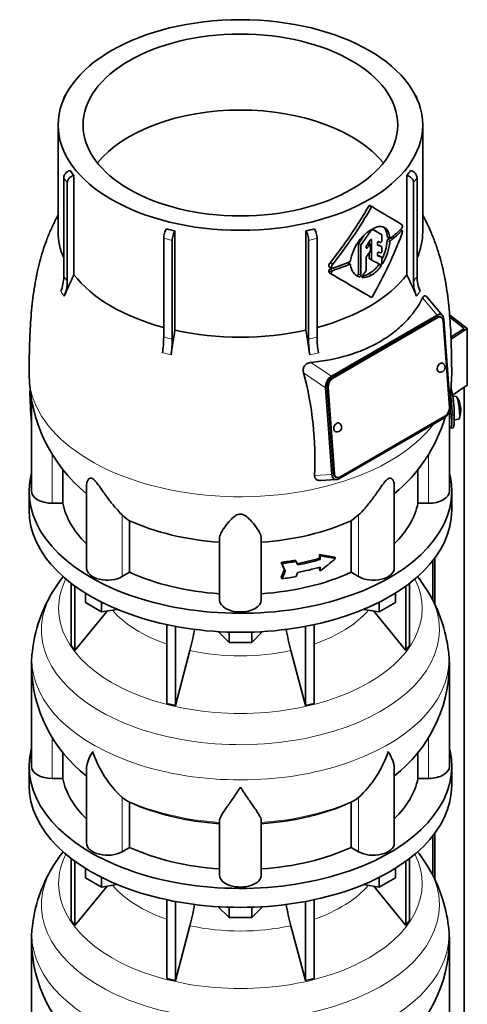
# Model space of a CAD drawing. Header units: millimetres. Extents: x 160 to 756, y -1041 to 1345.
# Tile 6 of 15: x 564 to 756, y -553 to -129. Entities that reach past the tile are written whole.
import ezdxf

# ---------------------------------------------------------------- set-up
doc = ezdxf.new("R2010")
doc.units = ezdxf.units.MM
for name, color, linetype in [('LOW_134-4', 7, 'Continuous'), ('M5X8_UNI7687', 7, 'Continuous'), ('VSI134_DIFFUSORE', 7, 'Continuous'), ('VSI134_TERMINALE', 7, 'Continuous'), ('VSI134_TESTATA', 7, 'Continuous')]:
    doc.layers.add(name, color=color, linetype=linetype)

# ---------------------------------------------------------------- blocks, each defined once
blk = doc.blocks.new('SE4')
at = {"layer": 'LOW_134-4', "color": 7, "linetype": 'Continuous', "lineweight": 35}
for p, q in [((755.04, -773.34), (755.04, -287.18)), ((741.54, -361.69), (741.54, -378.98)), ((742.3, -360.7), (742.3, -380.5)), ((741.54, -480.08), (741.54, -497.38)), ((742.3, -479.09), (742.3, -498.89))]:
    blk.add_line(p, q, dxfattribs=at)
at = {"layer": 'M5X8_UNI7687', "color": 7, "linetype": 'Continuous', "lineweight": 35}
for p, q in [((751.43, -291.03), (750.13, -291.15)), ((748.84, -298.84), (749.4, -298.77)), ((750.7, -301.11), (752.63, -300.82))]:
    blk.add_line(p, q, dxfattribs=at)
for centre, radius, start, end in [((743.52, -296.97), 10, 16.6957, 35.0127), ((743.52, -296.97), 10, 12.3071, 13.5278), ((1119.62, -240.41), 370.34, 188.5064, 188.6141), ((743.52, -296.97), 10, 338.98, 357.2751)]:
    blk.add_arc(centre, radius, start, end, dxfattribs=at)
for centre, major_axis, ratio, start_param, end_param in [((752.03, -295.93), (0.6, -4.89), 0.169759, 0.004788, 3.136805), ((743.5, -296.88), (-9.78, -2.08), 0.810411, 3.163117, 3.206609), ((743.53, -297.09), (-9.94, -1.06), 0.589949, 3.053564, 3.168123), ((745.04, -294.97), (7.36, -5.62), 0.747167, 0.443437, 0.593129)]:
    blk.add_ellipse(centre, major_axis=major_axis, ratio=ratio, start_param=start_param, end_param=end_param, dxfattribs=at)
at = {"layer": 'VSI134_DIFFUSORE', "color": 7, "linetype": 'Continuous', "lineweight": 35}
for p, q in [((567.62, -331.88), (567.62, -340.05)), ((749.62, -340.05), (749.62, -331.88)), ((585.79, -371.55), (585.79, -398.23)), ((587.32, -372.7), (587.32, -400.36)), ((729.91, -372.7), (729.91, -400.36)), ((731.44, -371.55), (731.44, -398.23)), ((591.86, -379.81), (591.86, -375.75)), ((725.37, -379.81), (725.37, -375.75)), ((598.8, -383.82), (591.86, -379.81)), ((598.8, -383.82), (598.8, -379.64)), ((718.43, -383.82), (718.43, -379.64)), ((725.37, -379.81), (718.43, -383.82)), ((587.32, -400.36), (601.18, -383.45)), ((605.62, -382.76), (598.8, -383.82)), ((718.43, -383.82), (711.61, -382.76)), ((716.05, -383.45), (729.91, -400.36)), ((626.92, -389.3), (626.92, -423.23)), ((690.31, -389.3), (690.31, -423.23)), ((630.61, -390.04), (630.61, -424.11)), ((653.71, -396.95), (649.06, -392.3)), ((653.71, -396.95), (653.71, -392.51)), ((668.17, -392.3), (663.52, -396.95)), ((663.52, -396.95), (663.52, -392.51)), ((686.62, -390.04), (686.62, -424.11)), ((585.79, -398.23), (587.32, -400.36)), ((663.52, -396.95), (653.71, -396.95)), ((729.91, -400.36), (731.44, -398.23)), ((630.61, -424.11), (636.89, -400.49)), ((680.34, -400.49), (686.62, -424.11)), ((568.62, -407.22), (568.62, -450.28)), ((748.62, -450.28), (748.62, -407.22)), ((626.92, -423.23), (630.61, -424.11)), ((686.62, -424.11), (690.31, -423.23)), ((582.14, -455.47), (582.14, -444.11)), ((735.09, -444.07), (735.09, -455.47)), ((567.62, -450.28), (567.62, -458.44)), ((592.34, -451.21), (592.34, -483.34)), ((724.89, -483.34), (724.89, -451.2)), ((749.62, -458.44), (749.62, -450.28)), ((577.62, -455.47), (582.14, -455.47)), ((735.09, -455.47), (739.62, -455.47)), ((609.13, -464.72), (607.7, -463.67)), ((610.91, -485.17), (610.91, -465.69)), ((706.33, -465.69), (706.33, -485.17)), ((709.53, -463.67), (708.11, -464.72)), ((649.62, -497.04), (649.62, -473.69)), ((667.62, -497.04), (667.62, -473.69)), ((607.7, -487.02), (610.91, -485.17)), ((706.33, -485.17), (709.53, -487.02)), ((585.79, -489.94), (585.79, -516.62)), ((587.32, -491.09), (587.32, -518.75)), ((729.91, -491.09), (729.91, -518.75)), ((731.44, -489.94), (731.44, -516.62)), ((591.86, -498.2), (591.86, -494.15)), ((725.37, -498.2), (725.37, -494.15)), ((598.8, -502.21), (591.86, -498.2)), ((598.8, -502.21), (598.8, -498.03)), ((718.43, -502.21), (718.43, -498.03)), ((725.37, -498.2), (718.43, -502.21)), ((587.32, -518.75), (601.18, -501.84)), ((605.62, -501.15), (598.8, -502.21)), ((718.43, -502.21), (711.61, -501.15)), ((716.05, -501.84), (729.91, -518.75)), ((626.92, -507.69), (626.92, -541.62)), ((630.61, -508.43), (630.61, -542.5)), ((686.62, -508.43), (686.62, -542.5)), ((690.31, -507.69), (690.31, -541.62)), ((653.71, -515.34), (649.06, -510.69)), ((653.71, -515.34), (653.71, -510.9)), ((668.17, -510.69), (663.52, -515.34)), ((663.52, -515.34), (663.52, -510.9)), ((585.79, -516.62), (587.32, -518.75)), ((663.52, -515.34), (653.71, -515.34)), ((729.91, -518.75), (731.44, -516.62)), ((630.61, -542.5), (636.89, -518.88)), ((680.34, -518.88), (686.62, -542.5)), ((568.62, -525.61), (568.62, -568.67)), ((748.62, -568.67), (748.62, -525.61)), ((626.92, -541.62), (630.61, -542.5)), ((686.62, -542.5), (690.31, -541.62))]:
    blk.add_line(p, q, dxfattribs=at)
at = {"layer": 'VSI134_DIFFUSORE', "color": 4, "linetype": 'Continuous', "lineweight": 9}
for p, q in [((577.62, -455.47), (577.62, -437.81)), ((739.62, -455.47), (739.62, -437.81)), ((607.7, -487.02), (607.7, -463.67)), ((709.53, -487.02), (709.53, -463.67))]:
    blk.add_line(p, q, dxfattribs=at)
at = {"layer": 'VSI134_DIFFUSORE', "color": 7, "linetype": 'Continuous', "lineweight": 35}
for centre, radius, start, end in [((637.26, -410.96), 69.4, 142.3825, 149.2794), ((679.45, -411.34), 70.04, 30.7925, 37.6012), ((631.18, -407.72), 62.52, 148.9914, 173.5914), ((686.22, -407.72), 62.36, 6.4073, 31.1006), ((547.05, -376.18), 93.08, 344.857, 350.6789), ((768.87, -376.38), 91.75, 189.3103, 195.2315), ((604.68, -406.12), 36.03, 171.4167, 181.7571), ((706.57, -406.7), 42.05, 359.2789, 8.1192), ((629.96, -406.02), 61.31, 181.13, 232.043), ((687.25, -405.95), 61.37, 307.9088, 358.8103), ((640.21, -428.71), 47.73, 198.6373, 227.0857), ((677.03, -428.71), 47.73, 312.9143, 341.3628), ((617.04, -452.33), 14.7, 237.4509, 245.3566), ((700.2, -452.33), 14.7, 294.6434, 302.5491), ((637.26, -529.35), 69.4, 142.3825, 149.2794), ((679.45, -529.74), 70.04, 30.7925, 37.6012), ((631.18, -526.11), 62.52, 148.9914, 173.5914), ((686.22, -526.11), 62.36, 6.4073, 31.1006), ((547.05, -494.57), 93.08, 344.857, 350.6789), ((768.87, -494.78), 91.75, 189.3103, 195.2315), ((604.68, -524.52), 36.03, 171.4167, 181.7571), ((706.57, -525.09), 42.05, 359.2789, 8.1192), ((629.96, -524.41), 61.31, 181.13, 232.043), ((687.25, -524.34), 61.37, 307.9088, 358.8103)]:
    blk.add_arc(centre, radius, start, end, dxfattribs=at)
for centre, major_axis, start_param, end_param in [((658.62, -331.88), (91, 0), 2.993207, 6.283185), ((658.62, -331.88), (91, 0), 0, 0.148386), ((658.62, -340.05), (-91, 0), 0, 3.141593), ((658.62, -450.28), (91, 0), 2.993207, 6.283185), ((658.62, -450.28), (91, 0), 0, 0.148386), ((577.62, -450.28), (9, 0), 3.141593, 4.712389), ((739.62, -450.28), (-9, 0), 1.570796, 3.141593), ((658.62, -450.28), (-77, 0), 0.117151, 0.534109), ((658.62, -450.28), (77, 0), 5.749077, 6.166034), ((658.62, -458.44), (-91, 0), 0, 3.141593), ((658.62, -430.8), (-77, 0), 0.902549, 1.453645), ((658.62, -430.8), (77, 0), 4.82954, 5.380636), ((601.34, -483.34), (9, 0), 3.141593, 5.497787), ((658.62, -450.28), (-77, 0), 0.902549, 1.453645), ((658.62, -450.28), (77, 0), 4.82954, 5.380636), ((715.89, -483.34), (-9, 0), 0.785398, 3.141593), ((658.62, -497.04), (-9, 0), 0, 3.141593)]:
    blk.add_ellipse(centre, major_axis=major_axis, ratio=0.57735, start_param=start_param, end_param=end_param, dxfattribs=at)
at = {"layer": 'VSI134_DIFFUSORE', "color": 4, "linetype": 'Continuous', "lineweight": 9}
for centre, major_axis, start_param, end_param in [((658.62, -382.31), (-78.3, 0), 0, 3.425204), ((658.62, -382.31), (-78.3, 0), 5.999574, 6.283185), ((658.62, -391.5), (85.67, 0), 2.813064, 6.283185), ((658.62, -391.5), (85.67, 0), 0, 0.328762), ((658.62, -367.19), (-61.63, 0), 0.463231, 1.030574), ((658.62, -367.19), (61.63, 0), 5.252612, 5.819954), ((658.62, -404.26), (-89.83, 0), 6.215638, 6.283185), ((658.62, -404.26), (-89.83, 0), 0, 3.208962), ((658.62, -367.19), (-61.63, 0), 1.210556, 1.931037), ((658.62, -428.8), (-79.5, 0), 0.898849, 1.457346), ((658.62, -428.8), (79.5, 0), 4.82584, 5.384336), ((658.62, -500.7), (-78.3, 0), 0, 3.425204), ((658.62, -500.7), (-78.3, 0), 5.999574, 6.283185), ((658.62, -509.89), (85.67, 0), 2.813064, 6.283185), ((658.62, -509.89), (85.67, 0), 0, 0.328762), ((658.62, -485.58), (-61.63, 0), 0.463231, 1.030574), ((658.62, -485.58), (61.63, 0), 5.252612, 5.819954), ((658.62, -522.65), (-89.83, 0), 6.215638, 6.283185), ((658.62, -522.65), (-89.83, 0), 0, 3.208962), ((658.62, -485.58), (-61.63, 0), 1.210556, 1.931037)]:
    blk.add_ellipse(centre, major_axis=major_axis, ratio=0.57735, start_param=start_param, end_param=end_param, dxfattribs=at)
at = {"layer": 'VSI134_DIFFUSORE', "color": 7, "linetype": 'Continuous', "lineweight": 35}
for points, knots in [([(592.34, -451.22), (592.34, -451.05), (592.35, -450.89), (592.43, -449.7), (592.72, -448.65), (593.39, -446.98), (593.65, -446.41), (594.11, -445.51), (594.27, -445.21), (594.52, -444.75), (594.65, -444.52), (594.79, -444.28), (594.88, -444.13), (594.93, -444.05), (594.98, -443.97)], [0.4586292, 0.4586292, 0.4586292, 0.4586292, 0.5, 0.5, 0.75, 0.75, 0.875, 0.875, 0.9375, 0.9375, 0.96875, 0.984375, 0.984375, 1, 1, 1, 1]), ([(724.89, -451.22), (724.89, -451.06), (724.89, -450.9), (724.84, -450.24), (724.75, -449.73), (724.48, -448.67), (724.3, -448.12), (723.85, -446.99), (723.58, -446.41), (723.13, -445.52), (722.97, -445.22), (722.71, -444.75), (722.62, -444.6), (722.44, -444.28), (722.35, -444.13), (722.26, -443.97)], [0.4604904, 0.4604904, 0.4604904, 0.4604904, 0.5, 0.5, 0.625, 0.625, 0.75, 0.75, 0.875, 0.875, 0.9375, 0.9375, 0.96875, 0.96875, 1, 1, 1, 1]), ([(658.62, -459.19), (658.48, -459.4), (658.35, -459.61), (658.08, -460.03), (657.95, -460.24), (657.55, -460.86), (657.29, -461.26), (656.5, -462.45), (655.99, -463.22), (654.97, -464.7), (654.48, -465.41), (653.53, -466.76), (653.08, -467.4), (652.23, -468.62), (651.84, -469.2), (651.3, -470.02), (651.13, -470.29), (650.8, -470.81), (650.65, -471.06), (650.24, -471.78), (650.02, -472.21), (649.71, -473.01), (649.62, -473.37), (649.62, -473.69)], [0, 0, 0, 0, 0.03125, 0.03125, 0.0625, 0.0625, 0.125, 0.125, 0.25, 0.25, 0.375, 0.375, 0.5, 0.5, 0.625, 0.625, 0.6875, 0.6875, 0.75, 0.75, 0.875, 0.875, 1, 1, 1, 1]), ([(667.62, -473.69), (667.62, -473.37), (667.53, -473.01), (667.21, -472.22), (666.99, -471.78), (666.58, -471.06), (666.43, -470.81), (666.11, -470.29), (665.94, -470.03), (665.4, -469.21), (665, -468.63), (664.15, -467.41), (663.7, -466.76), (662.76, -465.41), (662.26, -464.7), (661.25, -463.22), (660.73, -462.46), (659.94, -461.26), (659.68, -460.86), (659.28, -460.24), (659.15, -460.03), (658.88, -459.61), (658.75, -459.4), (658.62, -459.19)], [0, 0, 0, 0, 0.125, 0.125, 0.25, 0.25, 0.3125, 0.3125, 0.375, 0.375, 0.5, 0.5, 0.625, 0.625, 0.75, 0.75, 0.875, 0.875, 0.9375, 0.9375, 0.96875, 0.96875, 1, 1, 1, 1])]:
    blk.add_open_spline(points, degree=3, knots=knots, dxfattribs=at)
at = {"layer": 'VSI134_TERMINALE', "color": 7, "linetype": 'Continuous', "lineweight": 35}
for p, q in [((748.7, -255.98), (756.33, -261.83)), ((755.04, -261.8), (748.78, -257)), ((749.29, -265.62), (755.04, -261.8)), ((756.33, -261.83), (749.32, -266.49)), ((756.33, -286.32), (756.33, -261.83)), ((756.33, -286.32), (750.01, -290.52)), ((749.73, -300.84), (749.73, -299.2)), ((750.72, -300.76), (750.72, -299.12)), ((749.12, -304.67), (750.11, -304.59))]:
    blk.add_line(p, q, dxfattribs=at)
at = {"layer": 'VSI134_TERMINALE', "color": 4, "linetype": 'Continuous', "lineweight": 9}
for p, q in [((749.73, -299.2), (750.72, -299.12)), ((750.72, -300.76), (749.73, -300.84))]:
    blk.add_line(p, q, dxfattribs=at)
at = {"layer": 'VSI134_TERMINALE', "color": 7, "linetype": 'Continuous', "lineweight": 35}
for centre, radius, start, end in [((712.1, -297.99), 38.63, 358.3189, 15.8843), ((712.85, -297.85), 36.9, 357.8966, 10.3709)]:
    blk.add_arc(centre, radius, start, end, dxfattribs=at)
for points, knots in [([(750.72, -300.76), (750.72, -301.24), (750.71, -301.68), (750.68, -302.29), (750.67, -302.48), (750.65, -302.85), (750.64, -303.02), (750.59, -303.49), (750.54, -303.76), (750.44, -304.18), (750.38, -304.35), (750.25, -304.53), (750.19, -304.58), (750.12, -304.59)], [0, 0, 0, 0, 0.125, 0.125, 0.1875, 0.1875, 0.25, 0.25, 0.375, 0.375, 0.5, 0.5, 0.6059848, 0.6059848, 0.6059848, 0.6059848]), ([(748.62, -304.24), (748.68, -304.33), (748.74, -304.4), (748.9, -304.58), (748.99, -304.65), (749.17, -304.68), (749.25, -304.63), (749.39, -304.43), (749.45, -304.27), (749.53, -303.95), (749.55, -303.83), (749.59, -303.56), (749.63, -303.27), (749.66, -302.94), (749.68, -302.57), (749.69, -302.38), (749.72, -301.77), (749.73, -301.32), (749.73, -300.84)], [0.189779, 0.189779, 0.189779, 0.189779, 0.25, 0.25, 0.375, 0.375, 0.5, 0.5, 0.625, 0.625, 0.6875, 0.6875, 0.75, 0.8125, 0.8125, 0.875, 0.875, 1, 1, 1, 1])]:
    blk.add_open_spline(points, degree=3, knots=knots, dxfattribs=at)
at = {"layer": 'VSI134_TESTATA', "color": 7, "linetype": 'Continuous', "lineweight": 35}
for p, q in [((582.55, -163.08), (582.55, -163.09)), ((583.5, -161.14), (582.89, -161.99)), ((734.34, -161.99), (733.73, -161.14)), ((734.68, -163.09), (734.68, -163.08)), ((580.12, -174.3), (580.12, -220.3)), ((737.12, -220.3), (737.12, -174.3)), ((582.55, -239.5), (582.55, -196.96)), ((584.09, -199.09), (584.09, -241.64)), ((586.88, -195.97), (586.88, -238.71)), ((730.35, -238.71), (730.35, -195.97)), ((733.15, -241.64), (733.15, -199.09)), ((734.68, -196.96), (734.68, -239.5)), ((715.44, -209.56), (714.37, -208.95)), ((630.43, -219.87), (630.43, -262.61)), ((686.8, -262.61), (686.8, -219.87)), ((728.3, -219.67), (727.57, -219.25)), ((625.58, -265.59), (625.58, -223.05)), ((629.28, -223.93), (629.28, -266.48)), ((687.96, -266.48), (687.96, -223.93)), ((691.65, -223.05), (691.65, -265.59)), ((715.1, -232.23), (715.1, -223.82)), ((719.39, -221.42), (718.32, -220.81)), ((719.48, -224.14), (719.48, -221.65)), ((721.95, -222.49), (723.02, -223.11)), ((709.41, -225.53), (709.41, -238.39)), ((710.48, -239), (710.48, -226.14)), ((712.79, -227.06), (712.79, -226.64)), ((714.59, -225.78), (713.61, -225.22)), ((714.04, -224.57), (714.04, -225.46)), ((714.69, -228.12), (714.69, -226.01)), ((717.59, -225.71), (717.59, -225.14)), ((719.39, -226.66), (718.32, -226.05)), ((719.48, -228.7), (719.48, -226.88)), ((706.06, -232.45), (706.05, -232.63)), ((712.79, -236.77), (712.79, -231.24)), ((714.04, -229.25), (714.04, -231.62)), ((714.15, -231.85), (715.21, -232.46)), ((717.59, -230.25), (717.59, -229.68)), ((719.39, -231.24), (718.32, -230.62)), ((719.48, -233.84), (719.48, -231.46)), ((696.83, -235.29), (697.93, -235.93)), ((697.26, -233.55), (698.36, -234.19)), ((705.93, -234.23), (704.86, -233.61)), ((706.05, -234.45), (706.06, -234.63)), ((697.27, -238.17), (698.37, -238.8)), ((745.67, -256.33), (738.77, -248.12)), ((697.79, -282.39), (743.3, -256.12)), ((743.23, -257.03), (697.98, -283.16)), ((743.58, -257.2), (698.33, -283.33)), ((745.06, -257.04), (744.71, -256.87)), ((746.24, -257.96), (748.96, -295.3)), ((748.6, -295.87), (745.89, -258.52)), ((698.04, -324.7), (695.33, -287.35)), ((696.04, -286.93), (698.75, -324.28)), ((696.39, -287.1), (699.1, -324.45)), ((568.62, -292.7), (568.62, -331.88)), ((746.5, -300.26), (700.99, -326.54)), ((701.41, -325.77), (746.66, -299.65)), ((748.62, -331.88), (748.62, -297.55)), ((582.14, -337.08), (582.14, -322.37)), ((699.58, -325.77), (699.93, -325.94)), ((735.09, -322.36), (735.09, -337.08)), ((592.34, -329.45), (592.34, -364.95)), ((693.09, -327.27), (699.92, -326.89)), ((724.89, -364.95), (724.89, -329.43)), ((582.14, -337.08), (577.62, -337.08)), ((739.62, -337.08), (735.09, -337.08)), ((709.53, -342.12), (706.33, -344.58)), ((610.91, -366.78), (610.91, -344.58)), ((706.33, -344.58), (706.33, -366.78)), ((649.62, -378.65), (649.62, -352.14)), ((667.62, -378.65), (667.62, -352.14)), ((692.64, -360.74), (692.64, -359.11)), ((692.64, -359.11), (693.02, -359.64)), ((693.02, -359.64), (693.02, -361.28)), ((676.14, -362.52), (676.53, -363.06)), ((682.21, -361.55), (682.6, -362.08)), ((692.64, -360.74), (693.02, -361.28)), ((699.24, -360.26), (699.63, -360.8)), ((610.91, -366.78), (607.7, -368.63)), ((677.57, -365.58), (677.96, -366.12)), ((692.64, -365.64), (692.64, -364.65)), ((692.64, -365.64), (693.02, -366.18)), ((693.02, -364.54), (693.02, -366.18)), ((709.53, -368.63), (706.33, -366.78)), ((676.14, -369.05), (676.53, -369.59))]:
    blk.add_line(p, q, dxfattribs=at)
at = {"layer": 'VSI134_TESTATA', "color": 4, "linetype": 'Continuous', "lineweight": 9}
for p, q in [((584.09, -199.09), (582.55, -196.96)), ((734.68, -196.96), (733.15, -199.09)), ((714.93, -209.85), (713.87, -209.24)), ((714.64, -219.96), (714.34, -219.78)), ((714.87, -219.74), (714.61, -219.59)), ((715.48, -219.39), (715.23, -219.24)), ((715.73, -219.36), (715.38, -219.16)), ((728.12, -219.74), (727.46, -219.36)), ((629.28, -223.93), (625.58, -223.05)), ((691.65, -223.05), (687.96, -223.93)), ((714.75, -223.62), (715.1, -223.82)), ((719.39, -221.42), (718.32, -220.81)), ((722.93, -222.93), (721.86, -222.32)), ((722.93, -224.69), (721.86, -224.07)), ((723.23, -224.1), (722.16, -223.48)), ((710.48, -226.14), (709.41, -225.53)), ((710.62, -225.76), (709.55, -225.14)), ((712.79, -226.72), (713.38, -227.06)), ((714.11, -226.01), (713.37, -225.58)), ((719.37, -226.65), (718.31, -226.04)), ((715.1, -232.23), (714.04, -231.62)), ((719.37, -231.23), (718.31, -230.62)), ((697.76, -237.57), (696.66, -236.93)), ((697.8, -235.63), (696.7, -235)), ((698.21, -237), (697.11, -236.37)), ((705.64, -234.24), (704.58, -233.62)), ((718.04, -234.59), (719.1, -235.2)), ((719.48, -233.5), (720.01, -233.8)), ((708.79, -239.01), (709.86, -239.62)), ((709.41, -238.39), (710.48, -239)), ((710.89, -239.82), (711.02, -239.9)), ((714.12, -238.17), (715.18, -238.78)), ((581.63, -246.33), (581.25, -245.84)), ((581.63, -246.33), (582.79, -247.97)), ((734.82, -247.41), (734.45, -247.97)), ((734.82, -247.41), (735.98, -245.84)), ((737.07, -248.71), (743.3, -256.12)), ((743.58, -257.2), (743.23, -257.03)), ((625.96, -272.55), (625.04, -272.37)), ((625.96, -272.55), (628.74, -273.25)), ((689.41, -273), (688.5, -273.25)), ((689.41, -273), (692.19, -272.37)), ((697.79, -282.39), (688.98, -276.47)), ((695.33, -287.35), (685.85, -280.98)), ((698.33, -283.33), (697.98, -283.16)), ((696.39, -287.1), (696.04, -286.93)), ((568.55, -301.75), (568.62, -301.75)), ((748.62, -301.75), (748.68, -301.75)), ((577.62, -337.08), (577.62, -315.91)), ((739.62, -337.08), (739.62, -315.89)), ((690.53, -325.12), (698.04, -324.7)), ((699.1, -324.45), (698.75, -324.28)), ((607.7, -368.63), (607.7, -342.12)), ((709.53, -368.63), (709.53, -342.12))]:
    blk.add_line(p, q, dxfattribs=at)
at = {"layer": 'VSI134_TESTATA', "color": 7, "linetype": 'Continuous', "lineweight": 35}
for centre, radius, start, end in [((617.51, -172.38), 38.66, 213.7109, 217.6034), ((699.72, -172.38), 38.66, 322.3966, 326.2891), ((547.41, -113.37), 192.09, 321.2685, 330.0618), ((545.26, -112.15), 195.79, 321.4403, 330.0659), ((656, -104.8), 117.87, 255.627, 257.474), ((661.23, -104.8), 117.87, 282.526, 284.373), ((715.24, -220.34), 0.701, 121.3426, 147.4783), ((715.63, -219.59), 0.25, 66.4547, 125.8549), ((727.93, -217.22), 0.189, 48.4238, 58.9517), ((722.53, -219.53), 5.86, 340.0202, 355.9303), ((727.32, -218.01), 1.05, 319.4362, 2.2381), ((726.04, -236.28), 20.34, 131.4374, 169.1268), ((700.04, -222.1), 21.91, 333.0686, 354.8481), ((722.79, -224.16), 0.93, 132.5622, 174.2913), ((723.86, -224.78), 0.927, 132.3786, 174.2656), ((710.1, -225.56), 0.683, 142.6702, 177.4199), ((711.16, -226.17), 0.685, 142.728, 177.4247), ((713.5, -226.67), 0.71, 144.7473, 177.5843), ((713.95, -228.09), 0.742, 324.5379, 357.5626), ((701.17, -222.72), 21.85, 329.5363, 354.8235), ((705.35, -232.55), 0.701, 294.3064, 353.4391), ((713.5, -231.27), 0.719, 143.3889, 177.4377), ((697.31, -236.99), 0.65, 107.3621, 174.8958), ((699.43, -235.23), 2.74, 142.4032, 175.1746), ((698.41, -237.62), 0.652, 107.6582, 174.966), ((700.56, -235.87), 2.77, 142.6885, 175.0994), ((711.78, -234.22), 5.74, 184.0787, 250.4321), ((712.06, -236.74), 0.729, 320.6246, 357.2202), ((707.8, -227.32), 12.56, 300.2581, 324.6507), ((708.85, -227.91), 12.58, 300.2436, 324.5986), ((565.59, -239.32), 16.97, 337.4174, 359.3951), ((784.27, -331.5), 218.11, 154.8225, 157.4837), ((-424.97, -2182.41), 2244.89, 59.51557, 59.98783), ((-425.49, -2185.74), 2248.03, 59.51593, 60.00441), ((710.33, -232.32), 6.98, 274.5485, 302.9777), ((711.4, -232.99), 6.92, 266.8484, 303.1454), ((532.96, -331.5), 218.11, 22.5163, 25.1775), ((751.65, -239.32), 16.97, 180.6049, 202.5826), ((567.12, -241.46), 16.97, 337.4174, 359.3951), ((750.12, -241.46), 16.97, 180.6049, 202.5826), ((1256.95, -367.86), 635.3, 170.4635, 171.43609), ((60.28, -367.86), 635.3, 8.56391, 9.5365), ((578.46, -265.26), 47.12, 351.3197, 359.5934), ((582.16, -266.14), 47.12, 351.3197, 359.5934), ((735.08, -266.14), 47.12, 180.4066, 188.6803), ((738.77, -265.26), 47.12, 180.4066, 188.6803), ((744.77, -278.63), 2, 244.5303, 0), ((744.77, -278.63), 2, 0, 64.5303), ((634.98, -280.83), 67.32, 180.7604, 230.6152), ((545.8, -318.13), 144.9, 357.233, 14.8561), ((682.2, -280.75), 67.42, 350.2713, 359.1652), ((682.2, -280.75), 67.42, 309.3808, 343.3918), ((700.22, -304.35), 2, 244.5303, 0), ((700.22, -304.35), 2, 0, 64.5303), ((619.36, -330.29), 16.6, 225.4083, 239.3884)]:
    blk.add_arc(centre, radius, start, end, dxfattribs=at)
at = {"layer": 'VSI134_TESTATA', "color": 4, "linetype": 'Continuous', "lineweight": 9}
for centre, radius, start, end in [((553.77, -261.77), 36.39, 33.5892, 37.725), ((763.46, -261.77), 36.39, 142.275, 146.4108), ((616.81, -310.44), 45.69, 74.1676, 78.9335), ((700.42, -310.44), 45.69, 101.0665, 105.8324)]:
    blk.add_arc(centre, radius, start, end, dxfattribs=at)
at = {"layer": 'VSI134_TESTATA', "color": 7, "linetype": 'Continuous', "lineweight": 35}
for major_axis in [(78.5, 0), (67.74, 0)]:
    blk.add_ellipse((658.62, -174.3), major_axis=major_axis, ratio=0.57735, dxfattribs=at)
for centre, major_axis, ratio, start_param, end_param in [((585.33, -163.74), (2.44, -1.75), 0.754344, 2.912261, 3.637652), ((731.91, -163.74), (-2.44, -1.75), 0.754344, 2.645534, 3.370925), ((658.62, -206.96), (67.74, 0), 0.57735, 0.430765, 2.710827), ((585.33, -196.29), (-2.44, -1.75), 0.754344, 4.207836, 5.787126), ((731.91, -196.29), (-2.44, 1.75), 0.754344, 3.637652, 5.216942), ((586.86, -198.43), (2.44, 1.75), 0.754344, 1.066243, 2.645534), ((730.38, -198.43), (2.44, -1.75), 0.754344, 0.496059, 2.075349), ((658.62, -176.75), (80, -46.83), 0.005973, 0.523921, 0.784455), ((658.62, -220.3), (78.5, 0), 0.57735, 3.141593, 3.391494), ((626.73, -221.45), (-0.7, -2.92), 0.31246, 3.786362, 5.365653), ((630.42, -222.33), (0.7, 2.92), 0.31246, 0.64477, 2.22406), ((686.81, -222.33), (0.7, -2.92), 0.31246, 0.917533, 2.496823), ((690.5, -221.45), (-0.7, 2.92), 0.31246, 4.059125, 5.638416), ((658.62, -186.48), (-59.79, -84.34), 0.630164, 1.551795, 1.620079), ((658.62, -186.9), (80, 0), 0.57735, -0.790935, -0.780102), ((658.62, -186.39), (78.5, -44.84), 0.004672, -0.75927, -0.703933), ((658.62, -186.39), (80, -45.69), 0.004672, -0.773039, -0.705414), ((658.62, -195.83), (80, 0), 0.57735, -0.630598, -0.518021), ((658.62, -196.86), (80, -0.05), 0.576906, -0.63021, -0.517581), ((658.62, -220.3), (-78.5, 0), 0.57735, 2.891692, 3.141593), ((658.62, -186.48), (58.67, 82.76), 0.630164, 4.691898, 4.733091), ((617.82, -166.6), (84.79, 108.49), 0.813815, 4.796406, 4.817449), ((658.62, -215.94), (56.38, 99), 0.573353, 4.713426, 4.974273), ((615.74, -165.79), (124.46, -65.52), 0.055137, -0.576041, -0.56471), ((658.62, -196.86), (78.5, -0.05), 0.576906, -0.627228, -0.613459), ((624.01, -174.95), (86.16, 95.92), 0.810489, -1.432045, -1.409969), ((623.19, -171.31), (86.01, 97.61), 0.811036, -1.433588, -1.423742), ((616.5, -167.89), (122.16, -64.34), 0.054855, -0.567828, -0.557381), ((615.68, -167.42), (124.51, -65.57), 0.054855, -0.582253, -0.558494), ((658.62, -199.79), (79.99, -43.94), 0.021828, -0.772923, -0.700364), ((614.71, -171.34), (124.01, -66.26), 0.046433, -0.567944, -0.557578), ((613.86, -170.85), (126.4, -67.54), 0.046433, -0.582298, -0.558682), ((614.26, -169.44), (125.98, -67.1), 0.048322, -0.576058, -0.564869), ((658.62, -196.87), (78.5, 0), 0.57735, -1.058237, -0.967486), ((658.62, -196.87), (80, 0), 0.57735, -1.052994, -0.942461), ((658.62, -195.82), (80, 0), 0.57735, -1.05245, -0.942461), ((633.77, -186.86), (87.22, 75.16), 0.800393, -1.357861, -1.335212), ((658.62, -220.3), (-78.5, 0), 0.57735, 0.41818, 1.136418), ((658.62, -220.3), (78.5, 0), 0.57735, 5.146767, 5.865006), ((743.42, -259.58), (-1.29, -2.71), 0.625473, 3.141593, 3.879379), ((743.39, -259.83), (-1.7, -3.94), 0.585917, 2.297572, 3.808941), ((743.77, -259.74), (-1.29, -2.71), 0.625473, 2.308583, 3.879379), ((658.62, -220.3), (-78.5, 0), 0.57735, 1.203578, 1.938015), ((744.77, -278.63), (0.86, 1.81), 0.625473, 0, 3.141593), ((698.22, -285.91), (-1.52, -3.76), 0.658311, 3.841252, 5.352621), ((698.16, -285.7), (1.29, 2.71), 0.625473, 0.737787, 2.308583), ((698.51, -285.87), (1.29, 2.71), 0.625473, 0.737787, 2.308583), ((658.62, -327.52), (27.25, 225.93), 0.384309, -1.410262, -1.349084), ((658.62, -327.52), (-27.25, 225.93), 0.384309, 1.352007, 1.410262), ((746.07, -296.75), (1.52, 3.76), 0.658311, 3.841252, 5.35262), ((746.48, -297.1), (-1.29, -2.71), 0.625473, 0.737787, 2.308583), ((700.22, -304.35), (0.86, 1.81), 0.625473, 0, 3.141593), ((700.9, -322.83), (1.7, 3.94), 0.585917, 2.297573, 3.808941), ((700.87, -323.06), (1.29, 2.71), 0.625473, 2.308583, 3.141593), ((701.22, -323.23), (1.29, 2.71), 0.625473, 2.308583, 3.879379), ((577.62, -331.88), (9, 0), 0.57735, 3.141593, 4.712389), ((739.62, -331.88), (-9, 0), 0.57735, 1.570796, 3.141593), ((658.62, -331.88), (-77, 0), 0.57735, 0.117151, 0.534109), ((658.62, -331.88), (77, 0), 0.57735, 5.749077, 6.166034), ((658.62, -309.69), (-77, 0), 0.57735, 0.902549, 1.453645), ((658.62, -309.69), (77, 0), 0.57735, 4.82954, 5.380636), ((658.62, -317.05), (76.01, -35.64), 0.345529, -0.95251, -0.854431), ((658.62, -317.05), (77, -36.1), 0.345529, -0.953344, -0.85654), ((658.62, -319.23), (77, 0), 0.57735, -1.341157, -1.259355), ((443.76, -47.61), (312, -556.34), 0.096151, 0.909542, 0.916225), ((658.62, -319.23), (78, 0), 0.57735, -1.339048, -1.258311), ((440.77, -43.46), (316.31, -564.02), 0.096151, 0.908896, 0.915487), ((435.21, -21.84), (323.67, -577.15), 0.09615, 0.884303, 0.887521), ((658.62, -320.86), (77, 0), 0.57735, -1.249874, -1.113116), ((658.62, -320.86), (78, 0), 0.57735, -1.248952, -1.113951), ((658.62, -327.94), (72.18, 51.03), 0.579238, 4.780548, 4.877352), ((601.34, -364.95), (9, 0), 0.57735, 3.141593, 5.497787), ((658.62, -331.88), (-77, 0), 0.57735, 0.902549, 1.453645), ((658.62, -331.88), (77, 0), 0.57735, 4.82954, 5.380636), ((443.76, 0.84), (-52.46, -635.69), 0.491081, 0.99085, 0.997533), ((440.78, 5.02), (-53.18, -644.47), 0.491081, 0.991587, 0.998179), ((658.62, -325.76), (78, 0), 0.57735, -1.339048, -1.258311), ((435.18, -0.42), (-54.41, -659.53), 0.49109, 1.019542, 1.02276), ((658.62, -324.13), (78, 0), 0.57735, -1.248952, -1.113951), ((715.89, -364.95), (-9, 0), 0.57735, 0.785398, 3.141593), ((658.62, -378.65), (9, 0), 0.57735, 3.141593, 6.283185)]:
    blk.add_ellipse(centre, major_axis=major_axis, ratio=ratio, start_param=start_param, end_param=end_param, dxfattribs=at)
at = {"layer": 'VSI134_TESTATA', "color": 4, "linetype": 'Continuous', "lineweight": 9}
for start_param, end_param in [(0.000374, 2.726381), (2.988518, 3.141192)]:
    blk.add_ellipse((658.62, -281.74), major_axis=(-91, 0), ratio=0.57735, start_param=start_param, end_param=end_param, dxfattribs=at)
at = {"layer": 'VSI134_TESTATA', "color": 7, "linetype": 'Continuous', "lineweight": 35}
for points, knots in [([(713.87, -209.24), (713.94, -209.12), (714.03, -209.02), (714.22, -208.92), (714.31, -208.91), (714.37, -208.95)], [0, 0, 0, 0, 0.5, 0.5, 1, 1, 1, 1]), ([(715.44, -209.56), (715.37, -209.52), (715.28, -209.53), (715.09, -209.64), (715, -209.73), (714.93, -209.85)], [0, 0, 0, 0, 0.5, 0.5, 1, 1, 1, 1]), ([(580.11, -213.05), (579.75, -213.73), (578.65, -215.84), (576.91, -219.49), (575.05, -224), (573.47, -228.55), (572.17, -233.07), (571.1, -237.59), (570.17, -242.39), (569.4, -247.41), (568.79, -252.73), (568.34, -258.04), (568.03, -263.29), (567.84, -268.21), (567.74, -272.79), (567.68, -276.27), (567.62, -279.4), (567.62, -280.95), (567.62, -281.75)], [0.1159609, 0.1159609, 0.1159609, 0.1159609, 0.1437947, 0.2013166, 0.2603423, 0.3171094, 0.3727995, 0.4277867, 0.48331, 0.5493569, 0.6132512, 0.6825282, 0.7521248, 0.817542, 0.8756608, 0.9367356, 0.9724884, 1, 1, 1, 1]), ([(749.61, -281.76), (749.61, -280.95), (749.61, -279.31), (749.56, -276.71), (749.51, -273.7), (749.44, -269.88), (749.29, -265.15), (749.03, -260.1), (748.64, -254.85), (748.11, -249.59), (747.38, -244.24), (746.47, -239.16), (745.38, -234.31), (744.11, -229.67), (742.55, -224.97), (740.72, -220.4), (738.89, -216.44), (737.67, -214.07), (737.13, -213.06)], [0, 0, 0, 0, 0.0277283, 0.0664016, 0.1034457, 0.1613343, 0.223178, 0.2904822, 0.3584444, 0.4257358, 0.4885279, 0.557277, 0.6124308, 0.667078, 0.7285659, 0.7883909, 0.8424533, 0.8838492, 0.8838492, 0.8838492, 0.8838492]), ([(719.53, -218.01), (719.48, -218), (719.39, -217.98), (719.23, -217.96), (719.08, -217.95), (718.92, -217.94), (718.77, -217.94), (718.61, -217.95), (718.46, -217.97), (718.31, -217.99), (718.15, -218.01), (718, -218.04), (717.85, -218.08), (717.7, -218.12), (717.55, -218.16), (717.41, -218.21), (717.26, -218.25), (717.12, -218.3), (716.98, -218.36), (716.85, -218.41), (716.59, -218.51), (716.22, -218.68), (715.72, -218.93), (715.21, -219.21), (714.68, -219.52), (714.16, -219.86), (713.63, -220.23), (713.1, -220.62), (712.75, -220.89), (712.57, -221.03)], [0, 0, 0, 0, 0.027225, 0.053963, 0.080229, 0.106036, 0.131393, 0.156305, 0.180776, 0.20481, 0.228406, 0.251563, 0.274281, 0.296556, 0.318385, 0.339764, 0.36069, 0.381158, 0.401163, 0.420702, 0.439769, 0.508178, 0.577363, 0.647201, 0.717542, 0.788205, 0.858988, 0.929667, 1, 1, 1, 1]), ([(722.93, -222.93), (722.92, -222.84), (722.9, -222.64), (722.86, -222.35), (722.82, -222.07), (722.76, -221.79), (722.7, -221.52), (722.64, -221.26), (722.51, -220.81), (722.28, -220.21), (721.91, -219.55), (721.45, -218.97), (721, -218.6), (720.58, -218.35), (720.25, -218.21), (719.91, -218.09), (719.66, -218.04), (719.53, -218.01)], [0, 0, 0, 0, 0.036046, 0.07226, 0.108651, 0.145226, 0.181995, 0.21897, 0.256164, 0.374824, 0.50166, 0.611779, 0.746751, 0.808863, 0.871706, 0.935274, 1, 1, 1, 1]), ([(720.16, -218.19), (720.25, -218.26), (720.49, -218.49), (720.86, -218.96), (721.23, -219.64), (721.48, -220.31), (721.63, -220.88), (721.73, -221.34), (721.81, -221.82), (721.84, -222.15), (721.86, -222.32)], [0.3320997, 0.3320997, 0.3320997, 0.3320997, 0.389092, 0.5058891, 0.633698, 0.7533976, 0.8158474, 0.8777312, 0.9391014, 1, 1, 1, 1]), ([(728.05, -217.08), (728.07, -217.1), (728.1, -217.13), (728.14, -217.18), (728.18, -217.24), (728.22, -217.31), (728.25, -217.39), (728.28, -217.47), (728.3, -217.56), (728.33, -217.66), (728.34, -217.76), (728.36, -217.86), (728.37, -217.93), (728.37, -217.97)], [0, 0, 0, 0, 0.08878, 0.177923, 0.267524, 0.357639, 0.448281, 0.53943, 0.631034, 0.723011, 0.815254, 0.907634, 1, 1, 1, 1]), ([(728.38, -219.94), (728.39, -219.82), (728.36, -219.72), (728.27, -219.64), (728.19, -219.67), (728.12, -219.74)], [0, 0, 0, 0, 0.5, 0.5, 1, 1, 1, 1]), ([(714.52, -223.85), (714.57, -223.77), (714.63, -223.7), (714.77, -223.6), (714.84, -223.57), (714.96, -223.57), (715.01, -223.59), (715.08, -223.68), (715.1, -223.75), (715.1, -223.82)], [0, 0, 0, 0, 0.25, 0.25, 0.5, 0.5, 0.75, 0.75, 1, 1, 1, 1]), ([(717.59, -225.14), (717.59, -225.06), (717.6, -224.97), (717.67, -224.79), (717.73, -224.71), (717.84, -224.57), (717.91, -224.52), (718.04, -224.46), (718.09, -224.45), (718.14, -224.47)], [0, 0, 0, 0, 0.25, 0.25, 0.5, 0.5, 0.75, 0.75, 1, 1, 1, 1]), ([(718.94, -224.81), (718.99, -224.83), (719.05, -224.82), (719.17, -224.76), (719.23, -224.71), (719.35, -224.57), (719.4, -224.48), (719.46, -224.31), (719.48, -224.22), (719.48, -224.14)], [0, 0, 0, 0, 0.25, 0.25, 0.5, 0.5, 0.75, 0.75, 1, 1, 1, 1]), ([(722.93, -222.93), (722.94, -223.03), (722.98, -223.09), (723.09, -223.14), (723.16, -223.12), (723.23, -223.06)], [0, 0, 0, 0, 0.5, 0.5, 1, 1, 1, 1]), ([(713.38, -227.06), (713.33, -227.14), (713.26, -227.2), (713.13, -227.29), (713.05, -227.32), (712.93, -227.32), (712.88, -227.29), (712.81, -227.2), (712.79, -227.14), (712.79, -227.06)], [0, 0, 0, 0, 0.25, 0.25, 0.5, 0.5, 0.75, 0.75, 1, 1, 1, 1]), ([(714.69, -226.01), (714.69, -225.93), (714.67, -225.86), (714.6, -225.77), (714.55, -225.75), (714.43, -225.75), (714.36, -225.78), (714.22, -225.87), (714.16, -225.93), (714.11, -226.01)], [0, 0, 0, 0, 0.25, 0.25, 0.5, 0.5, 0.75, 0.75, 1, 1, 1, 1]), ([(718.94, -229.37), (718.98, -229.39), (719.04, -229.38), (719.17, -229.33), (719.23, -229.27), (719.35, -229.13), (719.4, -229.05), (719.46, -228.87), (719.48, -228.78), (719.48, -228.7)], [0, 0, 0, 0, 0.25, 0.25, 0.5, 0.5, 0.75, 0.75, 1, 1, 1, 1]), ([(717.59, -229.68), (717.59, -229.6), (717.6, -229.51), (717.67, -229.34), (717.73, -229.25), (717.84, -229.11), (717.91, -229.06), (718.04, -229), (718.1, -229), (718.15, -229.02)], [0, 0, 0, 0, 0.25, 0.25, 0.5, 0.5, 0.75, 0.75, 1, 1, 1, 1]), ([(696.66, -236.93), (696.66, -237.09), (696.67, -237.35), (696.76, -237.66), (696.89, -237.86), (697.07, -238.02), (697.2, -238.12), (697.27, -238.17)], [0, 0, 0, 0, 0.297831, 0.494663, 0.647573, 0.81148, 1, 1, 1, 1]), ([(696.83, -235.29), (696.83, -235.29), (696.82, -235.29), (696.73, -235.23), (696.69, -235.12), (696.7, -235)], [0.4706024, 0.4706024, 0.4706024, 0.4706024, 0.5, 0.5, 1, 1, 1, 1]), ([(697.8, -235.63), (697.79, -235.76), (697.83, -235.86), (698, -235.98), (698.13, -235.98), (698.25, -235.94)], [0, 0, 0, 0, 0.5, 0.5, 1, 1, 1, 1]), ([(704.57, -233.62), (704.67, -233.57), (704.77, -233.57), (704.85, -233.61), (704.85, -233.61), (704.86, -233.61)], [0, 0, 0, 0, 0.5, 0.5, 0.5191186, 0.5191186, 0.5191186, 0.5191186]), ([(706.05, -234.45), (706.04, -234.35), (706, -234.27), (705.85, -234.19), (705.74, -234.19), (705.64, -234.24)], [0, 0, 0, 0, 0.5, 0.5, 1, 1, 1, 1]), ([(718.04, -234.59), (718.13, -234.46), (718.19, -234.31), (718.21, -234.04), (718.17, -233.94), (718.1, -233.9)], [0, 0, 0, 0, 0.5, 0.5, 1, 1, 1, 1]), ([(719.16, -234.51), (719.24, -234.55), (719.27, -234.66), (719.25, -234.92), (719.19, -235.08), (719.1, -235.2)], [0, 0, 0, 0, 0.5, 0.5, 1, 1, 1, 1]), ([(720.01, -233.8), (719.96, -233.88), (719.9, -233.95), (719.78, -234.05), (719.72, -234.08), (719.61, -234.08), (719.56, -234.06), (719.5, -233.98), (719.48, -233.91), (719.48, -233.84)], [0, 0, 0, 0, 0.25, 0.25, 0.5, 0.5, 0.75, 0.75, 1, 1, 1, 1]), ([(698.37, -238.8), (698.27, -238.73), (698.08, -238.6), (697.87, -238.34), (697.78, -237.99), (697.77, -237.73), (697.76, -237.57)], [0, 0, 0, 0, 0.268166, 0.496148, 0.696011, 1, 1, 1, 1]), ([(708.79, -239.01), (708.85, -239.03), (708.92, -239.02), (709.06, -238.97), (709.13, -238.92), (709.26, -238.79), (709.32, -238.71), (709.39, -238.55), (709.41, -238.46), (709.41, -238.39)], [0, 0, 0, 0, 0.25, 0.25, 0.5, 0.5, 0.75, 0.75, 1, 1, 1, 1]), ([(710.48, -239), (710.48, -239.08), (710.46, -239.16), (710.38, -239.33), (710.33, -239.41), (710.2, -239.54), (710.13, -239.59), (709.98, -239.64), (709.92, -239.64), (709.86, -239.62)], [0, 0, 0, 0, 0.25, 0.25, 0.5, 0.5, 0.75, 0.75, 1, 1, 1, 1]), ([(711.02, -239.9), (710.91, -239.88), (710.83, -239.79), (710.82, -239.51), (710.89, -239.34), (711, -239.21)], [0, 0, 0, 0, 0.5, 0.5, 1, 1, 1, 1]), ([(688.98, -276.47), (694.56, -275.95), (699.83, -274.93), (707.29, -272.69), (709.71, -271.82), (714.34, -269.85), (716.53, -268.75), (720.67, -266.36), (722.62, -265.07), (726.28, -262.27), (727.99, -260.76), (732.67, -255.99), (735.18, -252.5), (737.07, -248.71)], [0, 0, 0, 0, 0.25, 0.25, 0.375, 0.375, 0.5, 0.5, 0.625, 0.625, 0.75, 0.75, 1, 1, 1, 1]), ([(714.93, -248.45), (715, -248.49), (715.09, -248.48), (715.28, -248.38), (715.37, -248.28), (715.44, -248.16)], [0, 0, 0, 0, 0.5, 0.5, 1, 1, 1, 1]), ([(737.07, -248.71), (737.16, -248.53), (737.25, -248.37), (737.45, -248.1), (737.56, -247.98), (737.78, -247.81), (737.9, -247.76), (738.15, -247.72), (738.27, -247.74), (738.46, -247.83), (738.52, -247.87), (738.64, -247.97), (738.7, -248.03), (738.76, -248.1), (738.76, -248.1), (738.76, -248.1)], [0, 0, 0, 0, 0.125, 0.125, 0.25, 0.25, 0.375, 0.375, 0.5, 0.5, 0.5625, 0.5625, 0.625, 0.625, 0.6251488, 0.6251488, 0.6251488, 0.6251488]), ([(685.85, -280.98), (685.78, -280.73), (685.72, -280.48), (685.66, -279.97), (685.65, -279.7), (685.7, -279.17), (685.75, -278.91), (685.94, -278.39), (686.06, -278.15), (686.3, -277.82), (686.39, -277.71), (686.57, -277.51), (686.67, -277.41), (686.88, -277.24), (687, -277.16), (687.22, -277.01), (687.34, -276.95), (687.7, -276.77), (687.95, -276.68), (688.47, -276.54), (688.72, -276.5), (688.98, -276.47)], [0, 0, 0, 0, 0.125, 0.125, 0.25, 0.25, 0.375, 0.375, 0.5, 0.5, 0.5625, 0.5625, 0.625, 0.625, 0.6875, 0.6875, 0.75, 0.75, 0.875, 0.875, 1, 1, 1, 1]), ([(607.7, -342.12), (606.85, -341.28), (605.9, -340.27), (603.93, -337.99), (602.9, -336.7), (600.83, -333.96), (599.8, -332.5), (598.16, -330.15), (597.6, -329.35), (596.68, -328.16), (596.37, -327.76), (595.67, -327.02), (595.29, -326.68), (594.57, -326.28), (594.26, -326.24), (593.77, -326.32), (593.58, -326.42), (593.1, -326.81), (592.88, -327.16), (592.45, -328.12), (592.34, -328.78), (592.34, -329.44)], [0, 0, 0, 0, 0.125, 0.125, 0.25, 0.25, 0.375, 0.375, 0.4375, 0.4375, 0.46875, 0.46875, 0.5, 0.5, 0.53125, 0.53125, 0.5625, 0.5625, 0.625, 0.625, 0.7274656, 0.7274656, 0.7274656, 0.7274656]), ([(693.08, -327.27), (692.88, -327.28), (692.68, -327.28), (692.26, -327.23), (692.04, -327.18), (691.63, -327.03), (691.44, -326.93), (691.11, -326.66), (690.97, -326.51), (690.74, -326.16), (690.66, -325.97), (690.55, -325.56), (690.53, -325.34), (690.53, -325.12)], [0.271361, 0.271361, 0.271361, 0.271361, 0.375, 0.375, 0.5, 0.5, 0.625, 0.625, 0.75, 0.75, 0.875, 0.875, 1, 1, 1, 1]), ([(724.89, -329.43), (724.9, -328.76), (724.78, -328.1), (724.33, -327.12), (724.11, -326.77), (723.6, -326.39), (723.4, -326.29), (722.89, -326.25), (722.57, -326.31), (721.84, -326.76), (721.47, -327.11), (720.78, -327.86), (720.47, -328.26), (719.57, -329.44), (719.01, -330.25), (717.39, -332.56), (716.36, -334.02), (714.29, -336.76), (713.28, -338.02), (711.33, -340.27), (710.37, -341.28), (709.53, -342.12)], [0.2711567, 0.2711567, 0.2711567, 0.2711567, 0.375, 0.375, 0.4375, 0.4375, 0.46875, 0.46875, 0.5, 0.5, 0.53125, 0.53125, 0.5625, 0.5625, 0.625, 0.625, 0.75, 0.75, 0.875, 0.875, 1, 1, 1, 1]), ([(667.62, -352.14), (667.62, -351.5), (667.38, -350.78), (666.59, -349.16), (666.03, -348.26), (664.65, -346.34), (663.85, -345.31), (662.33, -343.72), (661.78, -343.18), (660.78, -342.45), (660.41, -342.22), (659.56, -341.85), (659.06, -341.72), (658.04, -341.74), (657.56, -341.89), (656.72, -342.27), (656.37, -342.51), (655.38, -343.25), (654.84, -343.78), (653.35, -345.35), (652.55, -346.38), (651.18, -348.3), (650.63, -349.18), (649.85, -350.78), (649.62, -351.51), (649.62, -352.14)], [0, 0, 0, 0, 0.125, 0.125, 0.25, 0.25, 0.375, 0.375, 0.4375, 0.4375, 0.46875, 0.46875, 0.5, 0.5, 0.53125, 0.53125, 0.5625, 0.5625, 0.625, 0.625, 0.75, 0.75, 0.875, 0.875, 1, 1, 1, 1])]:
    blk.add_open_spline(points, degree=3, knots=knots, dxfattribs=at)
for points in [[(719.48, -221.65), (719.48, -221.54), (719.45, -221.46), (719.39, -221.42)], [(721.95, -222.49), (721.9, -222.46), (721.87, -222.4), (721.86, -222.32)], [(717.7, -225.95), (717.63, -225.92), (717.59, -225.83), (717.59, -225.71)], [(718.31, -226.04), (718.31, -226.04), (718.32, -226.04), (718.32, -226.05)], [(719.48, -226.88), (719.48, -226.77), (719.44, -226.68), (719.37, -226.65)], [(714.15, -231.85), (714.08, -231.82), (714.04, -231.73), (714.04, -231.62)], [(715.1, -232.23), (715.1, -232.34), (715.14, -232.43), (715.21, -232.47)], [(717.7, -230.48), (717.63, -230.45), (717.59, -230.37), (717.59, -230.25)], [(719.48, -231.46), (719.48, -231.35), (719.44, -231.26), (719.37, -231.23)]]:
    blk.add_open_spline(points, degree=3, dxfattribs=at)

msp = doc.modelspace()

# ---------------------------------------------------------------- block references
msp.add_blockref('SE4', (0, 0))

doc.saveas('drawing.dxf')
